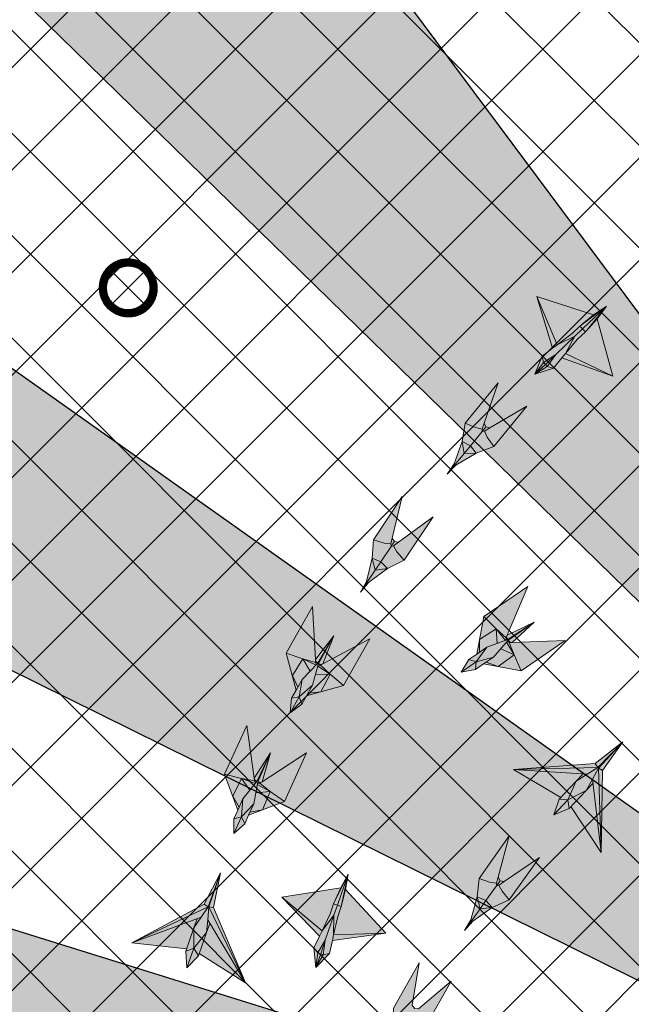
# Model space of a CAD drawing. Header units: millimetres. Extents: x -1469 to 52323, y -1368 to 13830.
# Tile 25 of 85: x 6150 to 8260, y 8198 to 11592. Entities that reach past the tile are written whole.
import ezdxf

# ---------------------------------------------------------------- set-up
doc = ezdxf.new("R2010")
doc.units = ezdxf.units.MM
for name, color, linetype, lineweight, true_color in [('A-CEILING-01', 7, 'Continuous', 5, 0xd56ca8), ('A-CEILING-08', 7, 'Continuous', 5, 0xd56ca8), ('M-MEP-ELLG-LIGHT', 5, 'Continuous', 15, 0x0000ff)]:
    doc.layers.add(name, color=color, linetype=linetype, lineweight=lineweight, true_color=true_color)
doc.layers.add('A-CELING ELEMENT', color=1, linetype='Continuous')
doc.layers.add('A-LIGHT', color=1, linetype='Continuous', lineweight=5)
doc.layers.add('RCP LAYOUT', color=9, linetype='Continuous', true_color=0x808080)
pattern_1 = [(45, (0, 0), (19.8873782, 72.9203868), [93.75, -18.75, 0, -18.75])]

# ---------------------------------------------------------------- blocks, each defined once
blk = doc.blocks.new('XR-CP-DS$0$ceiling element 01')
at = {"layer": 'A-CELING ELEMENT', "lineweight": 5, "true_color": 0x808080, "transparency": 33554687}
h = blk.add_hatch(dxfattribs=at)
h.set_pattern_fill('ANSI36', color=8, scale=300)
h.set_pattern_definition(pattern_1)
h.paths.add_polyline_path([(-425629.8, -157750.9, -0.039119), (-425655.9, -157707.5), (-427128.8, -158480.5, 0.039269), (-426963.6, -158744.9)])
h.paths.add_polyline_path([(-427216.5, -158526.6, -0.039231), (-427344.4, -158225.6), (-431924, -159775.1), (-429595.3, -159775.1)])
h.paths.add_polyline_path([(-427146.3, -156679.9, 0.039168), (-427262.3, -156968.3), (-425674.3, -157463.1, -0.03857), (-425655.4, -157416.9)])
h.paths.add_polyline_path([(-425704.2, -155604.7, 0.039168), (-426005.5, -155681.4), (-425472.4, -157256.8, -0.03857), (-425424.2, -157244.1)])
edge = h.paths.add_edge_path()
edge.add_line((-430171.7, -151115.1), (-430279.8, -151115.1))
edge.add_line((-430279.8, -151115.1), (-430279.8, -151215.1))
edge.add_line((-430279.8, -151215.1), (-430479.8, -151215.1))
edge.add_line((-430479.8, -151215.1), (-430479.8, -151115.1))
edge.add_line((-430479.8, -151115.1), (-430629.8, -151115.1))
edge.add_line((-430629.8, -151115.1), (-430629.8, -150665.1))
edge.add_line((-430629.8, -150665.1), (-432321.8, -150665.1))
edge.add_line((-432321.8, -150665.1), (-432321.8, -150772.9))
edge.add_line((-432321.8, -150772.9), (-426859.3, -156104.6))
edge.add_arc((-425365.2, -157562.3), 2087.3, 126.7377, 135.7079, ccw=False)
edge.add_line((-426613.8, -155889.5), (-430171.7, -151115.1))
edge = h.paths.add_edge_path()
edge.add_line((-424199.8, -150665.1), (-424199.8, -151115.1))
edge.add_line((-424199.8, -151115.1), (-424349.8, -151115.1))
edge.add_line((-424349.8, -151115.1), (-424349.8, -151215.1))
edge.add_line((-424349.8, -151215.1), (-424444.6, -151215.1))
edge.add_line((-424444.6, -151215.1), (-425069.6, -155496))
edge.add_arc((-425365.2, -157562.3), 2087.3, 72.8718, 81.8578, ccw=False)
edge.add_line((-424750.5, -155567.5), (-423223, -150665.1))
edge.add_line((-423223, -150665.1), (-424199.8, -150665.1))
h.paths.add_polyline_path([(-424567.7, -153182.9), (-424331.7, -153182.9), (-424331.7, -153418.9), (-424567.7, -153418.9)], flags=16)
h = blk.add_hatch(dxfattribs=at)
h.set_pattern_fill('ANSI36', color=8, scale=300)
h.set_pattern_definition(pattern_1)
h.paths.add_polyline_path([(-426846.1, -159033.2, -0.036239), (-427043, -158804), (-428346.2, -159775.1), (-427588, -159775.1)])
h.paths.add_polyline_path([(-427423.6, -157908.4, -0.039197), (-427452.5, -157582.9), (-432321.8, -157641.9), (-432321.8, -158745.1)])
h.paths.add_polyline_path([(-425674.9, -157660.7, -0.038923), (-425686.3, -157611.6), (-427325.9, -157891.7, 0.039228), (-427250.5, -158193.8)])
h.paths.add_polyline_path([(-425560.1, -157303.4, -0.038492), (-425518.1, -157276.7), (-426291, -155804.1, 0.039154), (-426553.9, -155969.8)])
h.paths.add_polyline_path([(-426337.7, -155715.3, -0.039172), (-426037.7, -155586.2), (-427702.8, -150665.1), (-428988.4, -150665.1)])
h = blk.add_hatch(dxfattribs=at)
h.set_pattern_fill('ANSI36', color=8, scale=200)
h.set_pattern_definition([(45, (0, 0), (13.2582521, 48.6135912), [62.5, -12.5, 0, -12.5])])
h.paths.add_polyline_path([(-427235.6, -156635.7, -0.03916), (-427068.3, -156355.4), (-432321.8, -152634.9), (-432321.8, -154121.3)])
h.paths.add_polyline_path([(-425454.1, -150665.1), (-426550.3, -150665.1), (-425721.8, -155505.6, -0.039276), (-425395.8, -155475.2)])
h.paths.add_polyline_path([(-425690.1, -157561.6, -0.038719), (-425686, -157511.7), (-427331.8, -157271.4, 0.039193), (-427353.2, -157581.7)], flags=17)
h.paths.add_polyline_path([(-425084.2, -155595.8, 0.039193), (-425394.6, -155575.9), (-425374.5, -157239, -0.038719), (-425324.5, -157241.6)], flags=17)
h.paths.add_polyline_path([(-423965.7, -156152.8, 0.996512), (-426776.1, -158963.3), (-425599.9, -157787, -0.900286), (-425184.4, -157294.8), (-424476.2, -156294.7), (-424567.8, -156294.7), (-424567.8, -156058.7), (-424331.8, -156058.7), (-424331.8, -156294.7), (-424476.2, -156294.7), (-425184.4, -157294.8, -0.042192), (-425142, -157329.1)])
h = blk.add_hatch(dxfattribs=at)
h.set_pattern_fill('ANSI36', color=8, scale=300)
h.set_pattern_definition(pattern_1)
h.paths.add_polyline_path([(-432321.8, -155391.8), (-432321.8, -156542.9), (-427430.1, -157257, -0.039171), (-427357.2, -156938.7)])
h.paths.add_polyline_path([(-426787.8, -156174.5, 0.039154), (-426986.9, -156413.1), (-425629.6, -157374.3, -0.038492), (-425597.6, -157336.2)])
h.paths.add_polyline_path([(-424491.1, -155778.6, 0.039227), (-424780.5, -155663.9), (-425275.3, -157251.9, -0.038923), (-425228.3, -157269.8)])
h.paths.add_polyline_path([(-423119.8, -154379.5), (-423119.8, -153004.8), (-424446.3, -155688.1, -0.039269), (-424164.6, -155854.8)])
h.paths.add_polyline_path([(-430497.8, -156058.7), (-430497.8, -156294.7), (-430261.8, -156294.7), (-430261.8, -156058.7)], flags=0)
h.paths.add_polyline_path([(-430497.8, -156058.7), (-430261.8, -156058.7), (-430261.8, -156294.7), (-430497.8, -156294.7)], flags=16)
at = {"layer": 'A-CELING ELEMENT', "color": 8, "lineweight": -3, "true_color": 0x808080}
for points in [[(-426859.3, -156104.6), (-432321.8, -150772.9)], [(-430171.7, -151115.1), (-426613.8, -155889.5)], [(-432321.8, -152634.9), (-427068.3, -156355.4)], [(-427235.6, -156635.7), (-432321.8, -154121.3)], [(-432321.8, -155391.8), (-427357.2, -156938.7)]]:
    blk.add_lwpolyline(points, dxfattribs=at)
blk = doc.blocks.new('A$Ced31c995')
at = {"layer": 'M-MEP-ELLG-LIGHT', "lineweight": 0, "true_color": 0x808080}
h = blk.add_hatch(color=8, dxfattribs=at)
h.dxf.hatch_style = 1
h.paths.add_polyline_path([(7770, -3083.3), (7763.6, -3076.7), (7727.4, -3110.6)], flags=17)
h.paths.add_polyline_path([(7791.3, -3089.3), (7770, -3083.3), (7727.4, -3110.6)])
h.paths.add_polyline_path([(7820.6, -3054.3), (7833, -3039.4), (7865.2, -2979.5), (7799.3, -3042.3), (7770, -3083.3), (7791.3, -3089.3)])
h.paths.add_polyline_path([(7799.3, -3042.3), (7865.2, -2979.5), (7803.8, -3008.7), (7788.4, -3020.4), (7751.9, -3047.8), (7756.8, -3069.4)])
h.paths.add_polyline_path([(7756.8, -3069.4), (7751.9, -3047.8), (7727.4, -3110.6)])
h.paths.add_polyline_path([(7763.6, -3076.7), (7763.6, -3076.7), (7763.4, -3076.4), (7756.8, -3069.4), (7756.8, -3069.4), (7727.4, -3110.6)])
h.paths.add_polyline_path([(7799.3, -3042.3), (7756.8, -3069.4), (7763.4, -3076.4), (7763.6, -3076.7)])
h.paths.add_polyline_path([(7799.3, -3042.3), (7763.6, -3076.7), (7770, -3083.3), (7770, -3083.3)])
h.paths.add_polyline_path([(7996, -3117), (7833, -3039.4), (7820.6, -3054.3)])
h.paths.add_polyline_path([(7734.5, -2842), (7788.4, -3020.4), (7803.8, -3008.7)])
h.paths.add_polyline_path([(7855.8, -2969.5), (7882.4, -2944.2), (7974, -2876), (7929.5, -2906.2), (7734.5, -2842), (7803.8, -3008.7)])
h.paths.add_polyline_path([(7891.9, -2954.2), (7891.9, -2954.2), (7882.4, -2944.2), (7855.8, -2969.5), (7803.8, -3008.7), (7865.2, -2979.5)], flags=17)
h.paths.add_polyline_path([(7901.3, -2964.1), (7891.9, -2954.2), (7891.9, -2954.2), (7865.2, -2979.5), (7833, -3039.4), (7874.7, -2989.5)])
h.paths.add_polyline_path([(7941.6, -2919), (7901.3, -2964.1), (7874.7, -2989.5), (7833, -3039.4), (7996, -3117)])
h.paths.add_polyline_path([(7974, -2876), (7891.9, -2954.2), (7901.3, -2964.1)])
h.paths.add_polyline_path([(7974, -2876), (7882.4, -2944.2), (7891.9, -2954.2)], flags=17)
h.paths.add_polyline_path([(7974, -2876), (7901.3, -2964.1), (7941.6, -2919)])
h = blk.add_hatch(color=8, dxfattribs=at)
h.dxf.hatch_style = 1
h.paths.add_polyline_path([(7525.2, -3382.6), (7483, -3383.7), (7444.8, -3430.3), (7454.9, -3424.3)])
h.paths.add_polyline_path([(7525.2, -3382.6), (7505.2, -3356.7), (7483, -3383.7)])
h.paths.add_polyline_path([(7505.2, -3356.7), (7475.9, -3342.1), (7483, -3383.7)])
h.paths.add_polyline_path([(7545.1, -3308), (7545.2, -3299.3), (7522.1, -3294.2), (7486.6, -3278.8), (7475.9, -3342.1), (7505.2, -3356.7)])
h.paths.add_polyline_path([(7585.2, -3359.6), (7563.2, -3327.8), (7553.6, -3306.2), (7545.1, -3308), (7505.2, -3356.7), (7505.2, -3356.7), (7525.2, -3382.6)])
h.paths.add_polyline_path([(7699.1, -3220.7), (7571.9, -3295.5), (7553.6, -3306.2), (7563.2, -3327.8), (7585.2, -3359.6)])
h.paths.add_polyline_path([(7600.6, -3139.9), (7486.6, -3278.8), (7522.1, -3294.2), (7545.2, -3299.3), (7552.2, -3279.3)])
h.paths.add_polyline_path([(7571.9, -3295.5), (7558.5, -3291.6), (7550.9, -3300.9), (7545.1, -3308), (7553.6, -3306.2)])
h.paths.add_polyline_path([(7558.5, -3291.6), (7552.2, -3279.3), (7545.2, -3299.3), (7545.1, -3308), (7550.9, -3300.9)])
h.paths.add_polyline_path([(7483, -3383.7), (7475.9, -3342.1), (7448.7, -3419.2), (7444.8, -3430.3)])
h.paths.add_polyline_path([(7454.9, -3424.3), (7444.8, -3430.3), (7424.7, -3454.8)])
h.paths.add_polyline_path([(7448.7, -3419.2), (7424.7, -3454.8), (7444.8, -3430.3)])
h = blk.add_hatch(color=8, dxfattribs=at)
h.dxf.hatch_style = 1
h.paths.add_polyline_path([(7218.7, -3780.4), (7176.8, -3785.7), (7143.4, -3835.7), (7152.9, -3828.8)])
h.paths.add_polyline_path([(7218.7, -3780.4), (7196.2, -3756.7), (7176.8, -3785.7)])
h.paths.add_polyline_path([(7196.2, -3756.7), (7165.7, -3745), (7176.8, -3785.7)])
h.paths.add_polyline_path([(7231.3, -3704.2), (7230.5, -3695.6), (7207, -3692.7), (7170.2, -3680.9), (7165.7, -3745), (7196.2, -3756.7)])
h.paths.add_polyline_path([(7276.2, -3751.7), (7251.2, -3722.2), (7239.5, -3701.7), (7231.3, -3704.2), (7196.2, -3756.7), (7196.2, -3756.7), (7218.7, -3780.4)])
h.paths.add_polyline_path([(7376, -3602.3), (7256.7, -3689.2), (7239.5, -3701.7), (7251.2, -3722.2), (7276.2, -3751.7)])
h.paths.add_polyline_path([(7270, -3531.5), (7170.2, -3680.9), (7207, -3692.7), (7230.5, -3695.6), (7235.4, -3675)])
h.paths.add_polyline_path([(7256.7, -3689.2), (7243, -3686.7), (7236.3, -3696.6), (7231.3, -3704.2), (7239.5, -3701.7)])
h.paths.add_polyline_path([(7243, -3686.7), (7235.4, -3675), (7230.5, -3695.6), (7231.3, -3704.2), (7236.3, -3696.6)])
h.paths.add_polyline_path([(7176.8, -3785.7), (7165.7, -3745), (7146.2, -3824.4), (7143.4, -3835.7)])
h.paths.add_polyline_path([(7152.9, -3828.8), (7143.4, -3835.7), (7125.8, -3862.1)])
h.paths.add_polyline_path([(7146.2, -3824.4), (7125.8, -3862.1), (7143.4, -3835.7)])
h = blk.add_hatch(color=8, dxfattribs=at)
h.dxf.hatch_style = 1
h.paths.add_polyline_path([(7831.6, -4028.4), (7648.5, -4034.7), (7639, -4035), (7655.3, -4078), (7679.6, -4132.8)])
h.paths.add_polyline_path([(7655.3, -4078), (7600.4, -4118.5), (7679.6, -4132.8)])
h.paths.add_polyline_path([(7610, -4056.5), (7584.5, -4085.5), (7558.8, -4103.1), (7600.4, -4118.5), (7655.3, -4078)])
h.paths.add_polyline_path([(7629.6, -4034.1), (7610, -4056.5), (7655.3, -4078)], flags=17)
h.paths.add_polyline_path([(7639, -4035), (7631.3, -4032.2), (7629.6, -4034.1), (7655.3, -4078)], flags=17)
h.paths.add_polyline_path([(7724.3, -3964.7), (7635.4, -4027.5), (7635.4, -4027.5), (7636.6, -4028.6), (7643.7, -4034.9), (7648.5, -4034.7)], flags=17)
h.paths.add_polyline_path([(7636.6, -4028.6), (7639, -4035), (7643.7, -4034.9)], flags=16)
h.paths.add_polyline_path([(7636.6, -4028.6), (7635.4, -4027.5), (7631.3, -4032.2), (7639, -4035)], flags=17)
h.paths.add_polyline_path([(7724.3, -3964.7), (7633.8, -4025.1), (7633.8, -4025.1), (7561.4, -4051.8), (7526.6, -4075.7), (7499.6, -4094.3), (7473.2, -4137.1), (7522.7, -4127.9), (7549.8, -4109.3), (7584.5, -4085.5), (7610, -4056.5), (7629.6, -4034.1), (7631.3, -4032.2), (7635.4, -4027.5)])
h.paths.add_polyline_path([(7703.4, -3841.7), (7551.4, -3946.1), (7593.8, -3988.5), (7628, -4019.1), (7631.8, -4010.4)])
h.paths.add_polyline_path([(7551.4, -3946.1), (7536.3, -4025.1), (7593.8, -3988.5)])
h.paths.add_polyline_path([(7593.8, -3988.5), (7536.3, -4025.1), (7535.7, -4069.5), (7561.4, -4051.8), (7625.6, -4028.2)])
h.paths.add_polyline_path([(7593.8, -3988.5), (7625.6, -4028.2), (7627.9, -4027.3), (7628, -4019.1)])
h.paths.add_polyline_path([(7724.3, -3964.7), (7631.8, -4010.4), (7629.9, -4014.8), (7633.2, -4023.6), (7633.2, -4023.6), (7633.8, -4025.1), (7633.8, -4025.1)], flags=17)
h.paths.add_polyline_path([(7633.2, -4023.6), (7628, -4019.1), (7627.9, -4027.3), (7633.8, -4025.1)], flags=17)
h.paths.add_polyline_path([(7629.9, -4014.8), (7628, -4019.1), (7633.2, -4023.6)], flags=17)
h.paths.add_polyline_path([(7558.8, -4103.1), (7549.8, -4109.3), (7600.4, -4118.5)])
h.paths.add_polyline_path([(7536.3, -4025.1), (7526.6, -4075.7), (7535.7, -4069.5)], flags=17)
h = blk.add_hatch(color=8, dxfattribs=at)
h.dxf.hatch_style = 1
h.paths.add_polyline_path([(7157.8, -4023.1), (6995.9, -4108.9), (6987.5, -4113.3), (7021, -4144.8), (7066.8, -4183.4)])
h.paths.add_polyline_path([(7021, -4144.8), (6989.3, -4205.2), (7066.8, -4183.4)])
h.paths.add_polyline_path([(6970.8, -4145.3), (6960.6, -4182.6), (6945.2, -4209.6), (6989.3, -4205.2), (7021, -4144.8)])
h.paths.add_polyline_path([(6978.7, -4116.5), (6970.8, -4145.3), (7021, -4144.8)], flags=17)
h.paths.add_polyline_path([(6987.5, -4113.3), (6979.3, -4114.2), (6978.7, -4116.5), (7021, -4144.8)], flags=17)
h.paths.add_polyline_path([(7033.4, -4012.7), (6981, -4108.1), (6981, -4108.1), (6982.6, -4108.5), (6991.6, -4111.1), (6995.9, -4108.9)], flags=17)
h.paths.add_polyline_path([(6982.6, -4108.5), (6987.5, -4113.3), (6991.6, -4111.1)], flags=16)
h.paths.add_polyline_path([(6982.6, -4108.5), (6981, -4108.1), (6979.3, -4114.2), (6987.5, -4113.3)], flags=17)
h.paths.add_polyline_path([(7033.4, -4012.7), (6978.5, -4106.7), (6978.5, -4106.7), (6925.1, -4162.4), (6904.3, -4199), (6888.1, -4227.6), (6883.1, -4277.7), (6923.6, -4247.8), (6939.8, -4219.2), (6960.6, -4182.6), (6970.8, -4145.3), (6978.7, -4116.5), (6979.3, -4114.2), (6981, -4108.1)])
h.paths.add_polyline_path([(6960.8, -3911.3), (6869.8, -4071.6), (6926.4, -4091.2), (6970.7, -4103.8), (6970.2, -4094.3)])
h.paths.add_polyline_path([(6869.8, -4071.6), (6890.8, -4149.4), (6926.4, -4091.2)])
h.paths.add_polyline_path([(6926.4, -4091.2), (6890.8, -4149.4), (6909.7, -4189.5), (6925.1, -4162.4), (6972.4, -4113)])
h.paths.add_polyline_path([(6926.4, -4091.2), (6972.4, -4113), (6974.1, -4111.2), (6970.7, -4103.8)])
h.paths.add_polyline_path([(7033.4, -4012.7), (6970.2, -4094.3), (6970.4, -4099.1), (6977.3, -4105.5), (6977.3, -4105.5), (6978.5, -4106.7), (6978.5, -4106.7)], flags=17)
h.paths.add_polyline_path([(6977.3, -4105.5), (6970.7, -4103.8), (6974.1, -4111.2), (6978.5, -4106.7)], flags=17)
h.paths.add_polyline_path([(6970.4, -4099.1), (6970.7, -4103.8), (6977.3, -4105.5)], flags=17)
h.paths.add_polyline_path([(6945.2, -4209.6), (6939.8, -4219.2), (6989.3, -4205.2)])
h.paths.add_polyline_path([(6890.8, -4149.4), (6904.3, -4199), (6909.7, -4189.5)], flags=17)
h = blk.add_hatch(color=8, dxfattribs=at)
h.dxf.hatch_style = 1
h.paths.add_polyline_path([(6939.8, -4415.2), (6786.2, -4515.1), (6778.2, -4520.3), (6814.4, -4548.7), (6863.5, -4583)])
h.paths.add_polyline_path([(6814.4, -4548.7), (6788.3, -4611.6), (6863.5, -4583)])
h.paths.add_polyline_path([(6764.5, -4553.6), (6757.6, -4591.6), (6744.7, -4619.9), (6788.3, -4611.6), (6814.4, -4548.7)])
h.paths.add_polyline_path([(6769.8, -4524.3), (6764.5, -4553.6), (6814.4, -4548.7)], flags=17)
h.paths.add_polyline_path([(6778.2, -4520.3), (6770.2, -4521.8), (6769.8, -4524.3), (6814.4, -4548.7)], flags=17)
h.paths.add_polyline_path([(6815.1, -4416), (6771.3, -4515.6), (6771.3, -4515.6), (6772.9, -4515.9), (6782.2, -4517.7), (6786.2, -4515.1)], flags=17)
h.paths.add_polyline_path([(6772.9, -4515.9), (6778.2, -4520.3), (6782.2, -4517.7)], flags=16)
h.paths.add_polyline_path([(6772.9, -4515.9), (6771.3, -4515.6), (6770.2, -4521.8), (6778.2, -4520.3)], flags=17)
h.paths.add_polyline_path([(6815.1, -4416), (6768.7, -4514.5), (6768.7, -4514.4), (6720.4, -4574.7), (6703, -4613), (6689.4, -4642.9), (6688.9, -4693.2), (6726.5, -4659.8), (6740.1, -4629.9), (6757.6, -4591.6), (6764.5, -4553.6), (6769.8, -4524.3), (6770.2, -4521.8), (6771.3, -4515.6)])
h.paths.add_polyline_path([(6733.7, -4321.4), (6657.3, -4489.2), (6715.5, -4503.7), (6760.7, -4512.3), (6759.3, -4502.8)])
h.paths.add_polyline_path([(6657.3, -4489.2), (6685.2, -4564.7), (6715.5, -4503.7)])
h.paths.add_polyline_path([(6715.5, -4503.7), (6685.2, -4564.7), (6707.5, -4603), (6720.4, -4574.7), (6763.2, -4521.3)])
h.paths.add_polyline_path([(6715.5, -4503.7), (6763.2, -4521.3), (6764.8, -4519.3), (6760.7, -4512.3)])
h.paths.add_polyline_path([(6815.1, -4416), (6759.3, -4502.8), (6760, -4507.6), (6767.4, -4513.4), (6767.4, -4513.4), (6768.7, -4514.4), (6768.7, -4514.4)], flags=17)
h.paths.add_polyline_path([(6767.4, -4513.4), (6760.7, -4512.3), (6764.8, -4519.3), (6768.7, -4514.4)], flags=17)
h.paths.add_polyline_path([(6760, -4507.6), (6760.7, -4512.3), (6767.4, -4513.4)], flags=17)
h.paths.add_polyline_path([(6744.7, -4619.9), (6740.1, -4629.9), (6788.3, -4611.6)])
h.paths.add_polyline_path([(6685.2, -4564.7), (6703, -4613), (6707.5, -4603)], flags=17)
h = blk.add_hatch(color=8, dxfattribs=at)
h.dxf.hatch_style = 1
h.paths.add_polyline_path([(7870.1, -4513.2), (7892.6, -4488.6), (7653.7, -4473), (7817.2, -4569)], flags=17)
h.paths.add_polyline_path([(7903.9, -4545.2), (7925.4, -4506.7), (7946.9, -4468.3), (8030.9, -4377.1), (7944.4, -4466.2), (7944.4, -4466.1), (7907.3, -4489.6), (7870.1, -4513.2), (7841.4, -4577.3)])
h.paths.add_polyline_path([(7841.4, -4577.3), (7792.2, -4629.3), (7845.2, -4607.2)])
h.paths.add_polyline_path([(7841.4, -4577.3), (7841.4, -4577.3), (7811.3, -4575.2), (7792.2, -4629.3)])
h.paths.add_polyline_path([(7870.1, -4513.2), (7817.2, -4569), (7811.3, -4575.2), (7841.4, -4577.3)], flags=17)
h.paths.add_polyline_path([(7903.9, -4545.2), (7841.4, -4577.3), (7841.4, -4577.3), (7845.2, -4607.2)])
h.paths.add_polyline_path([(7927.1, -4521.3), (7903.9, -4545.2), (7851, -4601), (7955.8, -4759)], flags=16)
h.paths.add_polyline_path([(7944.4, -4466.1), (7944.3, -4466.1), (7653.7, -4473), (7892.6, -4488.6), (7907.3, -4489.6)])
h.paths.add_polyline_path([(7944.3, -4466.1), (7935.7, -4452.5), (7653.7, -4473)])
h.paths.add_polyline_path([(7907.3, -4489.6), (7892.6, -4488.6), (7870.1, -4513.2)], flags=17)
h.paths.add_polyline_path([(7927.1, -4521.3), (7925.4, -4506.7), (7903.9, -4545.2)], flags=16)
h.paths.add_polyline_path([(7946.9, -4468.3), (7925.4, -4506.7), (7927.1, -4521.3), (7955.8, -4759)], flags=17)
h.paths.add_polyline_path([(7960.9, -4476.3), (7946.9, -4468.3), (7955.8, -4759)])
h.paths.add_polyline_path([(8030.9, -4377.1), (7946.9, -4468.3), (7960.9, -4476.3)])
h.paths.add_polyline_path([(8030.9, -4377.1), (7935.7, -4452.5), (7944.3, -4466.1), (7944.5, -4466.1)], flags=17)
h = blk.add_hatch(color=8, dxfattribs=at)
h.dxf.hatch_style = 1
h.paths.add_polyline_path([(7638.9, -4702), (7534.7, -4848.4), (7571.1, -4861.3), (7594.5, -4864.9), (7600.1, -4844.4)])
h.paths.add_polyline_path([(7742.8, -4776), (7620.9, -4859.2), (7603.4, -4871.2), (7614.4, -4892.1), (7638.5, -4922.3)])
h.paths.add_polyline_path([(7607.3, -4856.3), (7600.1, -4844.4), (7594.5, -4864.9), (7595, -4873.5), (7600.3, -4866.1)])
h.paths.add_polyline_path([(7620.9, -4859.2), (7607.3, -4856.3), (7600.3, -4866.1), (7595, -4873.5), (7603.4, -4871.2)])
h.paths.add_polyline_path([(7603.4, -4871.2), (7595, -4873.5), (7558.5, -4924.9), (7580.2, -4949.3), (7638.5, -4922.3), (7614.4, -4892.1)])
h.paths.add_polyline_path([(7595, -4873.5), (7594.5, -4864.9), (7571.1, -4861.3), (7534.7, -4848.4), (7528.3, -4912.3), (7558.5, -4924.9)])
h.paths.add_polyline_path([(7528.3, -4912.3), (7538.2, -4953.3), (7558.5, -4924.9)])
h.paths.add_polyline_path([(7558.5, -4924.9), (7538.2, -4953.3), (7580.2, -4949.3)])
h.paths.add_polyline_path([(7580.2, -4949.3), (7538.2, -4953.3), (7503.3, -5002.3), (7512.9, -4995.7)])
h.paths.add_polyline_path([(7528.3, -4912.3), (7506.4, -4991.1), (7503.3, -5002.3), (7538.2, -4953.3)])
h.paths.add_polyline_path([(7512.9, -4995.7), (7503.3, -5002.3), (7484.9, -5028.2)])
h.paths.add_polyline_path([(7503.3, -5002.3), (7506.4, -4991.1), (7484.9, -5028.2)])
h = blk.add_hatch(color=8, dxfattribs=at)
h.dxf.hatch_style = 1
h.paths.add_polyline_path([(6551.4, -5019.2), (6562, -4987.6), (6337.4, -5070.4), (6525.8, -5091.7)], flags=17)
h.paths.add_polyline_path([(6595.3, -5034.7), (6599.3, -4990.8), (6603.3, -4947), (6643.1, -4829.5), (6600.2, -4946), (6600.1, -4946), (6575.8, -4982.5), (6551.4, -5019.2), (6551.3, -5089.4)])
h.paths.add_polyline_path([(6551.3, -5089.4), (6527.4, -5156.9), (6566.8, -5115.2)])
h.paths.add_polyline_path([(6551.3, -5089.4), (6551.3, -5089.4), (6522.9, -5099.7), (6527.4, -5156.9)])
h.paths.add_polyline_path([(6551.4, -5019.2), (6525.8, -5091.7), (6522.9, -5099.7), (6551.3, -5089.4)], flags=17)
h.paths.add_polyline_path([(6595.3, -5034.7), (6551.3, -5089.4), (6551.3, -5089.4), (6566.8, -5115.2)])
h.paths.add_polyline_path([(6606.8, -5003.4), (6595.3, -5034.7), (6569.7, -5107.2), (6729.6, -5208.9)], flags=16)
h.paths.add_polyline_path([(6600.1, -4946), (6600.1, -4946), (6337.4, -5070.4), (6562, -4987.6), (6575.8, -4982.5)])
h.paths.add_polyline_path([(6600.1, -4946), (6586.7, -4937), (6337.4, -5070.4)])
h.paths.add_polyline_path([(6575.8, -4982.5), (6562, -4987.6), (6551.4, -5019.2)], flags=17)
h.paths.add_polyline_path([(6606.8, -5003.4), (6599.3, -4990.8), (6595.3, -5034.7)], flags=16)
h.paths.add_polyline_path([(6603.3, -4947), (6599.3, -4990.8), (6606.8, -5003.4), (6729.6, -5208.9)], flags=17)
h.paths.add_polyline_path([(6619.4, -4948.6), (6603.3, -4947), (6729.6, -5208.9)])
h.paths.add_polyline_path([(6643.1, -4829.5), (6603.3, -4947), (6619.4, -4948.6)])
h.paths.add_polyline_path([(6643.1, -4829.5), (6586.7, -4937), (6600.1, -4946), (6600.2, -4945.9)], flags=17)
h = blk.add_hatch(color=8, dxfattribs=at)
h.dxf.hatch_style = 1
h.paths.add_polyline_path([(6997.3, -5111.5), (6988.6, -5108.6), (6972, -5155.4)], flags=17)
h.paths.add_polyline_path([(7019, -5107), (6997.3, -5111.5), (6972, -5155.4)])
h.paths.add_polyline_path([(7028.9, -5062.5), (7033.1, -5043.5), (7034.3, -4975.6), (7004.5, -5061.6), (6997.3, -5111.5), (7019, -5107)])
h.paths.add_polyline_path([(7004.5, -5061.6), (7034.3, -4975.6), (6993.1, -5029.7), (6984.7, -5047.2), (6965, -5088.3), (6979.2, -5105.2)])
h.paths.add_polyline_path([(6979.2, -5105.2), (6965, -5088.3), (6972, -5155.4)])
h.paths.add_polyline_path([(6988.6, -5108.6), (6988.6, -5108.6), (6988.3, -5108.5), (6979.2, -5105.2), (6979.2, -5105.2), (6972, -5155.4)])
h.paths.add_polyline_path([(7004.5, -5061.6), (6979.2, -5105.2), (6988.3, -5108.5), (6988.6, -5108.6)])
h.paths.add_polyline_path([(7004.5, -5061.6), (6988.6, -5108.6), (6997.3, -5111.5), (6997.3, -5111.5)])
h.paths.add_polyline_path([(7213.5, -5037.7), (7033.1, -5043.5), (7028.9, -5062.5)])
h.paths.add_polyline_path([(6855, -4913.5), (6984.7, -5047.2), (6993.1, -5029.7)])
h.paths.add_polyline_path([(7021.3, -4971.1), (7033.3, -4936.4), (7083.4, -4833.7), (7057.7, -4881), (6855, -4913.5), (6993.1, -5029.7)])
h.paths.add_polyline_path([(7046.3, -4940.9), (7046.3, -4940.9), (7033.3, -4936.4), (7021.3, -4971.1), (6993.1, -5029.7), (7034.3, -4975.6)], flags=17)
h.paths.add_polyline_path([(7059.3, -4945.4), (7046.3, -4940.9), (7046.3, -4940.9), (7034.3, -4975.6), (7033.1, -5043.5), (7047.3, -4980.1)])
h.paths.add_polyline_path([(7074.3, -4886.7), (7059.3, -4945.4), (7047.3, -4980.1), (7033.1, -5043.5), (7213.5, -5037.7)])
h.paths.add_polyline_path([(7083.4, -4833.7), (7046.3, -4940.9), (7059.3, -4945.4)])
h.paths.add_polyline_path([(7083.4, -4833.7), (7033.3, -4936.4), (7046.3, -4940.9)], flags=17)
h.paths.add_polyline_path([(7083.4, -4833.7), (7059.3, -4945.4), (7074.3, -4886.7)])
h = blk.add_hatch(color=8, dxfattribs=at)
h.dxf.hatch_style = 1
h.paths.add_polyline_path([(7295.3, -5391.7), (7253.9, -5400.1), (7224.4, -5452.5), (7233.2, -5444.9)])
h.paths.add_polyline_path([(7295.3, -5391.7), (7271.1, -5369.7), (7253.9, -5400.1)])
h.paths.add_polyline_path([(7271.1, -5369.7), (7239.8, -5360.4), (7253.9, -5400.1)])
h.paths.add_polyline_path([(7302.1, -5314.8), (7300.7, -5306.3), (7277, -5305.1), (7239.4, -5296.1), (7239.8, -5360.4), (7271.1, -5369.7)])
h.paths.add_polyline_path([(7350.5, -5358.8), (7323.3, -5331.3), (7310.1, -5311.6), (7302.1, -5314.8), (7271.1, -5369.7), (7271.1, -5369.7), (7295.3, -5391.7)])
h.paths.add_polyline_path([(7438.8, -5202.3), (7326.3, -5297.9), (7310.1, -5311.6), (7323.3, -5331.3), (7350.5, -5358.8)])
h.paths.add_polyline_path([(7327.8, -5139.6), (7239.4, -5296.1), (7277, -5305.1), (7300.7, -5306.3), (7304.1, -5285.3)])
h.paths.add_polyline_path([(7326.3, -5297.9), (7312.5, -5296.4), (7306.6, -5306.8), (7302.1, -5314.8), (7310.1, -5311.6)])
h.paths.add_polyline_path([(7312.5, -5296.4), (7304.1, -5285.3), (7300.7, -5306.3), (7302.1, -5314.8), (7306.6, -5306.8)])
h.paths.add_polyline_path([(7253.9, -5400.1), (7239.8, -5360.4), (7226.3, -5441), (7224.4, -5452.5)])
h.paths.add_polyline_path([(7233.2, -5444.9), (7224.4, -5452.5), (7208.8, -5480.1)])
h.paths.add_polyline_path([(7226.3, -5441), (7208.8, -5480.1), (7224.4, -5452.5)])
at = {"layer": 'M-MEP-ELLG-LIGHT', "color": 8, "lineweight": 0, "true_color": 0x808080}
for p, q in [((7929.5, -2906.2), (7734.5, -2842)), ((7734.5, -2842), (7788.4, -3020.4)), ((7803.8, -3008.7), (7734.5, -2842)), ((7974, -2876), (7882.4, -2944.2)), ((7891.9, -2954.2), (7974, -2876)), ((7974, -2876), (7901.3, -2964.1)), ((7974, -2876), (7929.5, -2906.2)), ((7941.6, -2919), (7974, -2876)), ((7929.5, -2906.2), (7882.4, -2944.2)), ((7901.3, -2964.1), (7941.6, -2919)), ((7996, -3117), (7941.6, -2919)), ((7882.4, -2944.2), (7855.8, -2969.5)), ((7882.4, -2944.2), (7901.3, -2964.1)), ((7799.3, -3042.3), (7865.2, -2979.5)), ((7855.8, -2969.5), (7803.8, -3008.7)), ((7803.8, -3008.7), (7865.2, -2979.5)), ((7865.2, -2979.5), (7833, -3039.4)), ((7865.2, -2979.5), (7891.9, -2954.2)), ((7901.3, -2964.1), (7874.7, -2989.5)), ((7788.4, -3020.4), (7751.9, -3047.8)), ((7788.4, -3020.4), (7803.8, -3008.7)), ((7874.7, -2989.5), (7833, -3039.4)), ((7751.9, -3047.8), (7727.4, -3110.6)), ((7763.6, -3076.7), (7799.3, -3042.3)), ((7791.3, -3089.3), (7820.6, -3054.3)), ((7833, -3039.4), (7820.6, -3054.3)), ((7820.6, -3054.3), (7996, -3117)), ((7833, -3039.4), (7996, -3117)), ((7727.4, -3110.6), (7763.6, -3076.7)), ((7727.4, -3110.6), (7791.3, -3089.3)), ((7600.6, -3139.9), (7486.6, -3278.8)), ((7552.2, -3279.3), (7600.6, -3139.9)), ((7699.1, -3220.7), (7571.9, -3295.5)), ((7585.2, -3359.6), (7699.1, -3220.7)), ((7486.6, -3278.8), (7475.9, -3342.1)), ((7522.1, -3294.2), (7486.6, -3278.8)), ((7552.2, -3279.3), (7545.2, -3299.3)), ((7550.9, -3300.9), (7558.5, -3291.6)), ((7558.5, -3291.6), (7552.2, -3279.3)), ((7571.9, -3295.5), (7558.5, -3291.6)), ((7505.2, -3356.7), (7545.1, -3308)), ((7545.2, -3299.3), (7522.1, -3294.2)), ((7545.1, -3308), (7545.2, -3299.3)), ((7545.1, -3308), (7550.9, -3300.9)), ((7553.6, -3306.2), (7545.1, -3308)), ((7571.9, -3295.5), (7553.6, -3306.2)), ((7563.2, -3327.8), (7553.6, -3306.2)), ((7475.9, -3342.1), (7448.7, -3419.2)), ((7505.2, -3356.7), (7475.9, -3342.1)), ((7475.9, -3342.1), (7483, -3383.7)), ((7483, -3383.7), (7505.2, -3356.7)), ((7525.2, -3382.6), (7505.2, -3356.7)), ((7525.2, -3382.6), (7585.2, -3359.6)), ((7585.2, -3359.6), (7563.2, -3327.8)), ((7444.8, -3430.3), (7483, -3383.7)), ((7454.9, -3424.3), (7525.2, -3382.6)), ((7483, -3383.7), (7525.2, -3382.6)), ((7424.7, -3454.8), (7448.7, -3419.2)), ((7454.9, -3424.3), (7424.7, -3454.8)), ((7448.7, -3419.2), (7444.8, -3430.3)), ((7444.8, -3430.3), (7454.9, -3424.3)), ((7424.7, -3454.8), (7444.8, -3430.3)), ((7703.4, -3841.7), (7551.4, -3946.1)), ((7631.8, -4010.4), (7703.4, -3841.7)), ((7551.4, -3946.1), (7526.6, -4075.7)), ((7551.4, -3946.1), (7593.8, -3988.5)), ((7724.3, -3964.7), (7631.8, -4010.4)), ((7633.8, -4025.1), (7724.3, -3964.7)), ((7724.3, -3964.7), (7635.4, -4027.5)), ((7648.5, -4034.7), (7724.3, -3964.7)), ((7536.3, -4025.1), (7593.8, -3988.5)), ((7593.8, -3988.5), (7628, -4019.1)), ((7593.8, -3988.5), (7625.6, -4028.2)), ((7593.8, -3988.5), (7597.6, -4038.5)), ((7535.7, -4069.5), (7536.3, -4025.1)), ((7561.4, -4051.8), (7633.8, -4025.1)), ((7635.4, -4027.5), (7584.5, -4085.5)), ((7627.9, -4027.3), (7628, -4019.1)), ((7628, -4019.1), (7631.8, -4010.4)), ((7628, -4019.1), (7633.2, -4023.6)), ((7629.6, -4034.1), (7655.3, -4078)), ((7633.2, -4023.5), (7629.9, -4014.8)), ((7631.3, -4032.2), (7639, -4035)), ((7633.2, -4023.6), (7633.8, -4025.1)), ((7636.6, -4028.6), (7635.4, -4027.5)), ((7639, -4035), (7636.6, -4028.6)), ((7636.6, -4028.6), (7643.7, -4034.9)), ((7639, -4035), (7648.5, -4034.7)), ((7655.3, -4078), (7639, -4035)), ((7831.6, -4028.4), (7648.5, -4034.7)), ((7679.6, -4132.8), (7831.6, -4028.4)), ((7525, -4101.6), (7561.4, -4051.8)), ((7526.6, -4075.7), (7561.4, -4051.8)), ((7610, -4056.5), (7655.3, -4078)), ((7499.6, -4094.3), (7473.2, -4137.1)), ((7473.2, -4137.1), (7525, -4101.6)), ((7526.6, -4075.7), (7499.6, -4094.3)), ((7499.6, -4094.3), (7525, -4101.6)), ((7525, -4101.6), (7522.7, -4127.9)), ((7584.5, -4085.5), (7525, -4101.6)), ((7584.5, -4085.5), (7549.8, -4109.3)), ((7600.4, -4118.5), (7558.8, -4103.1)), ((7655.3, -4078), (7600.4, -4118.5)), ((7679.6, -4132.8), (7655.3, -4078)), ((7473.2, -4137.1), (7522.7, -4127.9)), ((7522.7, -4127.9), (7549.8, -4109.3)), ((7549.8, -4109.3), (7679.6, -4132.8)), ((7935.7, -4452.5), (8030.9, -4377.1)), ((7944.5, -4466.1), (8030.9, -4377.1)), ((8030.9, -4377.1), (7946.9, -4468.3)), ((8030.9, -4377.1), (7960.9, -4476.3)), ((7653.7, -4473), (7935.7, -4452.5)), ((7653.7, -4473), (7944.5, -4466.1)), ((7817.2, -4569), (7653.7, -4473)), ((7907.3, -4489.6), (7653.7, -4473)), ((7944.4, -4466.1), (7907.3, -4489.6)), ((7946.9, -4468.3), (7925.4, -4506.7)), ((7935.7, -4452.5), (7944.4, -4466.1)), ((7946.9, -4468.3), (7955.8, -4759)), ((7960.9, -4476.3), (7946.9, -4468.3)), ((7960.9, -4476.3), (7955.8, -4759)), ((7870.1, -4513.2), (7811.3, -4575.2)), ((7841.4, -4577.3), (7870.1, -4513.2)), ((7892.6, -4488.6), (7870.1, -4513.2)), ((7870.1, -4513.2), (7907.3, -4489.6)), ((7925.4, -4506.7), (7903.9, -4545.2)), ((7955.8, -4759), (7925.4, -4506.7)), ((7903.9, -4545.2), (7841.4, -4577.3)), ((7845.2, -4607.2), (7903.9, -4545.2)), ((7903.9, -4545.2), (7927.1, -4521.3)), ((7811.3, -4575.2), (7792.2, -4629.3)), ((7811.3, -4575.2), (7841.4, -4577.3)), ((7841.4, -4577.3), (7845.2, -4607.2)), ((7792.2, -4629.3), (7845.2, -4607.2)), ((7955.8, -4759), (7851, -4601)), ((7638.9, -4702), (7534.7, -4848.4)), ((7600.1, -4844.4), (7638.9, -4702)), ((7742.8, -4776), (7620.9, -4859.2)), ((7638.5, -4922.3), (7742.8, -4776)), ((6586.7, -4937), (6643.1, -4829.5)), ((6600.2, -4945.9), (6643.1, -4829.5)), ((6643.1, -4829.5), (6603.3, -4947)), ((6643.1, -4829.5), (6619.4, -4948.6)), ((7083.4, -4833.7), (7033.3, -4936.4)), ((7046.3, -4940.9), (7083.4, -4833.7)), ((7083.4, -4833.7), (7057.7, -4881)), ((7083.4, -4833.7), (7059.3, -4945.4)), ((7074.3, -4886.7), (7083.4, -4833.7)), ((7534.7, -4848.4), (7528.3, -4912.3)), ((7571.1, -4861.3), (7534.7, -4848.4)), ((7600.1, -4844.4), (7594.5, -4864.9)), ((7607.3, -4856.3), (7600.1, -4844.4)), ((7057.7, -4881), (6855, -4913.5)), ((7057.7, -4881), (7033.3, -4936.4)), ((7059.3, -4945.4), (7074.3, -4886.7)), ((7213.5, -5037.7), (7074.3, -4886.7)), ((7558.5, -4924.9), (7595, -4873.5)), ((7594.5, -4864.9), (7571.1, -4861.3)), ((7595, -4873.5), (7594.5, -4864.9)), ((7595, -4873.5), (7600.3, -4866.1)), ((7603.4, -4871.2), (7595, -4873.5)), ((7600.3, -4866.1), (7607.3, -4856.3)), ((7620.9, -4859.2), (7603.4, -4871.2)), ((7614.4, -4892.1), (7603.4, -4871.2)), ((7620.9, -4859.2), (7607.3, -4856.3)), ((6855, -4913.5), (6984.7, -5047.2)), ((6993.1, -5029.7), (6855, -4913.5)), ((7528.3, -4912.3), (7506.4, -4991.1)), ((7558.5, -4924.9), (7528.3, -4912.3)), ((7528.3, -4912.3), (7538.2, -4953.3)), ((7638.5, -4922.3), (7614.4, -4892.1)), ((6337.4, -5070.4), (6586.7, -4937)), ((6337.4, -5070.4), (6600.2, -4945.9)), ((6600.1, -4946), (6575.8, -4982.5)), ((6586.7, -4937), (6600.1, -4946)), ((6603.3, -4947), (6599.3, -4990.8)), ((6603.3, -4947), (6729.6, -5208.9)), ((6619.4, -4948.6), (6603.3, -4947)), ((6619.4, -4948.6), (6729.6, -5208.9)), ((7033.3, -4936.4), (7021.3, -4971.1)), ((7033.3, -4936.4), (7059.3, -4945.4)), ((7034.3, -4975.6), (7046.3, -4940.9)), ((7059.3, -4945.4), (7047.3, -4980.1)), ((7503.3, -5002.3), (7538.2, -4953.3)), ((7512.9, -4995.7), (7580.2, -4949.3)), ((7538.2, -4953.3), (7558.5, -4924.9)), ((7538.2, -4953.3), (7580.2, -4949.3)), ((7580.2, -4949.3), (7558.5, -4924.9)), ((7580.2, -4949.3), (7638.5, -4922.3)), ((6575.8, -4982.5), (6337.4, -5070.4)), ((6551.4, -5019.2), (6575.8, -4982.5)), ((6562, -4987.6), (6551.4, -5019.2)), ((7021.3, -4971.1), (6993.1, -5029.7)), ((6993.1, -5029.7), (7034.3, -4975.6)), ((7004.5, -5061.6), (7034.3, -4975.6)), ((7034.3, -4975.6), (7033.1, -5043.5)), ((7047.3, -4980.1), (7033.1, -5043.5)), ((6551.4, -5019.2), (6522.9, -5099.7)), ((6551.3, -5089.4), (6551.4, -5019.2)), ((6599.3, -4990.8), (6595.3, -5034.7)), ((6595.3, -5034.7), (6606.8, -5003.4)), ((6729.6, -5208.9), (6599.3, -4990.8)), ((7484.9, -5028.2), (7506.4, -4991.1)), ((7512.9, -4995.7), (7484.9, -5028.2)), ((7484.9, -5028.2), (7503.3, -5002.3)), ((7506.4, -4991.1), (7503.3, -5002.3)), ((7503.3, -5002.3), (7512.9, -4995.7)), ((6595.3, -5034.7), (6551.3, -5089.4)), ((6566.8, -5115.2), (6595.3, -5034.7)), ((6984.7, -5047.2), (6965, -5088.3)), ((6984.7, -5047.2), (6993.1, -5029.7)), ((7028.9, -5062.5), (7213.5, -5037.7)), ((7033.1, -5043.5), (7028.9, -5062.5)), ((7033.1, -5043.5), (7213.5, -5037.7)), ((6525.8, -5091.7), (6337.4, -5070.4)), ((6522.9, -5099.7), (6551.3, -5089.4)), ((6551.3, -5089.4), (6566.8, -5115.2)), ((6965, -5088.3), (6972, -5155.4)), ((6979.2, -5105.2), (6965, -5088.3)), ((6979.2, -5105.2), (7004.5, -5061.6)), ((6988.6, -5108.6), (7004.5, -5061.6)), ((7004.5, -5061.6), (6997.3, -5111.5)), ((7019, -5107), (7028.9, -5062.5)), ((6522.9, -5099.7), (6527.4, -5156.9)), ((6527.4, -5156.9), (6566.8, -5115.2)), ((6729.6, -5208.9), (6569.7, -5107.2)), ((6972, -5155.4), (6979.2, -5105.2)), ((6972, -5155.4), (7019, -5107)), ((6972, -5155.4), (6988.6, -5108.6)), ((6997.3, -5111.5), (6972, -5155.4)), ((6988.3, -5108.5), (6979.2, -5105.2)), ((6997.3, -5111.5), (6988.3, -5108.5)), ((7019, -5107), (6997.3, -5111.5))]:
    blk.add_line(p, q, dxfattribs=at)
for points in [[(7727.4, -3110.6), (7756.8, -3069.4), (7799.3, -3042.3), (7770, -3083.3), (7727.4, -3110.6)], [(7791.3, -3089.3), (7770, -3083.3), (7763.4, -3076.4), (7756.8, -3069.4), (7751.9, -3047.8)], [(7152.9, -3828.8), (7125.8, -3862.1), (7146.2, -3824.4), (7143.4, -3835.7), (7152.9, -3828.8), (7218.7, -3780.4), (7276.2, -3751.7), (7376, -3602.3), (7256.7, -3689.2), (7243, -3686.7), (7235.4, -3675), (7270, -3531.5), (7170.2, -3680.9), (7165.7, -3745), (7146.2, -3824.4)], [(7125.8, -3862.1), (7143.4, -3835.7), (7176.8, -3785.7), (7196.2, -3756.7), (7231.3, -3704.2), (7236.3, -3696.6), (7243, -3686.7)], [(7276.2, -3751.7), (7251.2, -3722.2), (7239.5, -3701.7), (7231.3, -3704.2), (7230.5, -3695.6), (7207, -3692.7), (7170.2, -3680.9)], [(7235.4, -3675), (7230.5, -3695.6)], [(7256.7, -3689.2), (7239.5, -3701.7)], [(7176.8, -3785.7), (7218.7, -3780.4), (7196.2, -3756.7), (7165.7, -3745), (7176.8, -3785.7)], [(6883.1, -4277.7), (6923.6, -4247.8), (6939.8, -4219.2), (7066.8, -4183.4), (7157.8, -4023.1), (6995.9, -4108.9), (7033.4, -4012.7), (6970.2, -4094.3), (6960.8, -3911.3), (6869.8, -4071.6), (6904.3, -4199), (6888.1, -4227.6), (6883.1, -4277.7)], [(6904.3, -4199), (6925.1, -4162.4), (6978.5, -4106.7), (7033.4, -4012.7), (6981, -4108.1), (6960.6, -4182.6), (6939.8, -4219.2)], [(6869.8, -4071.6), (6926.4, -4091.2), (6970.7, -4103.8), (6970.2, -4094.3)], [(6909.7, -4189.5), (6890.8, -4149.4), (6926.4, -4091.2), (6972.4, -4113)], [(6926.4, -4091.2), (6951.8, -4134.5)], [(6977.3, -4105.5), (6970.4, -4099.1)], [(6974.1, -4111.2), (6970.7, -4103.8), (6977.3, -4105.5), (6978.5, -4106.7)], [(6978.7, -4116.5), (7021, -4144.8), (6989.3, -4205.2), (6945.2, -4209.6)], [(6979.3, -4114.2), (6987.5, -4113.3), (6982.6, -4108.5), (6981, -4108.1)], [(6982.6, -4108.5), (6991.6, -4111.1)], [(7066.8, -4183.4), (7021, -4144.8), (6987.5, -4113.3), (6995.9, -4108.9)], [(6888.1, -4227.6), (6914.1, -4223), (6925.1, -4162.4)], [(6970.8, -4145.3), (7021, -4144.8)], [(6960.6, -4182.6), (6914.1, -4223), (6923.6, -4247.8)], [(6883.1, -4277.7), (6914.1, -4223)], [(6688.9, -4693.2), (6726.5, -4659.8), (6740.1, -4629.9), (6863.5, -4583), (6939.8, -4415.2), (6786.2, -4515.1), (6815.1, -4416), (6759.3, -4502.8), (6733.7, -4321.4), (6657.3, -4489.2), (6703, -4613), (6689.4, -4642.9), (6688.9, -4693.2)], [(6703, -4613), (6720.4, -4574.7), (6768.7, -4514.4), (6815.1, -4416), (6771.3, -4515.6), (6757.6, -4591.6), (6740.1, -4629.9)], [(6657.3, -4489.2), (6715.5, -4503.7), (6760.7, -4512.3), (6759.3, -4502.8)], [(6707.5, -4603), (6685.2, -4564.7), (6715.5, -4503.7), (6763.2, -4521.3)], [(6715.5, -4503.7), (6744.6, -4544.6)], [(6767.4, -4513.4), (6760, -4507.6)], [(6764.8, -4519.3), (6760.7, -4512.3), (6767.4, -4513.4), (6768.7, -4514.4)], [(6769.8, -4524.3), (6814.4, -4548.7), (6788.3, -4611.6), (6744.7, -4619.9)], [(6770.2, -4521.8), (6778.2, -4520.3), (6772.9, -4515.9), (6771.3, -4515.6)], [(6772.9, -4515.9), (6782.2, -4517.7)], [(6863.5, -4583), (6814.4, -4548.7), (6778.2, -4520.3), (6786.2, -4515.1)], [(6689.4, -4642.9), (6714.9, -4636.1), (6720.4, -4574.7)], [(6764.5, -4553.6), (6814.4, -4548.7)], [(7792.2, -4629.3), (7841.4, -4577.3)], [(6757.6, -4591.6), (6714.9, -4636.1), (6726.5, -4659.8)], [(6688.9, -4693.2), (6714.9, -4636.1)], [(6527.4, -5156.9), (6551.3, -5089.4)], [(7233.2, -5444.9), (7208.8, -5480.1), (7226.3, -5441), (7224.4, -5452.5), (7233.2, -5444.9), (7295.3, -5391.7), (7350.5, -5358.8), (7438.8, -5202.3), (7326.3, -5297.9), (7312.5, -5296.4), (7304.1, -5285.3), (7327.8, -5139.6), (7239.4, -5296.1), (7239.8, -5360.4), (7226.3, -5441)]]:
    blk.add_lwpolyline(points, dxfattribs=at)
blk = doc.blocks.new('*U46')
at = {"lineweight": 0}
h = blk.add_hatch(dxfattribs=at)
h.set_pattern_fill('ANSI31', color=0)
h.set_pattern_definition([(45, (0, 0), (-0.08838835, 0.08838835), [])])
h.paths.add_polyline_path([(-70.7, 70.7), (-53, 53, -0.414214), (53, 53), (70.7, 70.7, 0.414214)])
h.paths.add_polyline_path([(75, 0, -0.198912), (53, -53), (70.7, -70.7, 0.198912), (100, 0, 0.198912), (70.7, 70.7), (53, 53, -0.198912)])
h.paths.add_polyline_path([(-53, -53), (-70.7, -70.7, 0.414214), (70.7, -70.7), (53, -53, -0.414214)])
h.paths.add_polyline_path([(-75, 0, -0.198912), (-53, 53), (-70.7, 70.7, 0.198912), (-100, 0, 0.198912), (-70.7, -70.7), (-53, -53, -0.198912)])
at = {"color": 0}
for p, q in [((-53, 53), (53, -53)), ((-53, -53), (53, 53))]:
    blk.add_line(p, q, dxfattribs=at)
at = {"color": 0, "lineweight": 0}
for radius in [100, 75]:
    blk.add_circle((0, 0), radius, dxfattribs=at)
blk = doc.blocks.new('A$C98a85b24')
at = {"layer": 'M-MEP-ELLG-LIGHT', "color": 8, "true_color": 0x808080}
blk.add_blockref('*U46', (2334.9, 10667.2), dxfattribs=at)
blk = doc.blocks.new('A$C256bf26b')
at = {"layer": 'A-CEILING-01', "true_color": 0x808080}
h = blk.add_hatch(dxfattribs=at)
h.set_pattern_fill('ANSI37', color=8, scale=2000)
h.set_pattern_definition([(45, (0, 0), (-176.7767, 176.7767), []), (135, (0, 0), (-176.7767, -176.7767), [])])
edge = h.paths.add_edge_path()
edge.add_line((17350, 13380), (12020, 13380))
edge.add_line((12020, 13380), (12020, 13280))
edge.add_line((12020, 13280), (11820, 13280))
edge.add_line((11820, 13280), (11820, 13380))
edge.add_line((11820, 13380), (6090, 13380))
edge.add_line((6090, 13380), (6090, 13280))
edge.add_line((6090, 13280), (5890, 13280))
edge.add_line((5890, 13280), (5890, 13380))
edge.add_line((5890, 13380), (350, 13380))
edge.add_line((350, 13380), (200, 13380))
edge.add_line((200, 13380), (200, 4520))
edge.add_line((200, 4520), (650, 4520))
edge.add_line((650, 4520), (650, 4220))
edge.add_line((650, 4220), (200, 4220))
edge.add_line((200, 4220), (200, 3270))
edge.add_line((200, 3270), (3945, 3270))
edge.add_line((3945, 3270), (3945, 3920))
edge.add_line((3945, 3920), (6135, 3920))
edge.add_line((6135, 3920), (6135, 3270))
edge.add_line((6135, 3270), (9805, 3270))
edge.add_line((9805, 3270), (9805, 3070))
edge.add_line((9805, 3070), (10125.7, 3070))
edge.add_line((10125.7, 3070), (10125.7, 3423))
edge.add_line((10125.7, 3423), (11242.1, 4539.4))
edge.add_line((11242.1, 4539.4), (10770.1, 5011.3))
edge.add_line((10770.1, 5011.3), (11904.4, 6145.6))
edge.add_line((11904.4, 6145.6), (14298.8, 8540))
edge.add_line((14298.8, 8540), (14450, 8540))
edge.add_line((14450, 8540), (14450, 9620))
edge.add_line((14450, 9620), (14450, 12330))
edge.add_arc((15200, 12330), 750, 90, 180, ccw=False)
edge.add_line((15200, 13080), (17350, 13080))
edge.add_line((17350, 13080), (17350, 13380))
h.paths.add_polyline_path([(5890.1, 11294.2), (6090.1, 11294.2), (6090.1, 11094.2), (5890.1, 11094.2)], flags=16)
h.paths.add_polyline_path([(5890.1, 9330), (6090.1, 9330), (6090.1, 9130), (5890.1, 9130)], flags=16)
h.paths.add_polyline_path([(5890, 8418.4), (6090, 8418.4), (6090, 8218.4), (5890, 8218.4)], flags=16)
h.paths.add_polyline_path([(5890, 6030), (6090, 6030), (6090, 5830), (5890, 5830)], flags=16)
h.paths.add_polyline_path([(11820, 8418.4), (12020, 8418.4), (12020, 8218.4), (11820, 8218.4)], flags=16)
h.paths.add_polyline_path([(11820, 9330), (12020, 9330), (12020, 9130), (11820, 9130)], flags=16)
h.paths.add_polyline_path([(11820.1, 11294.2), (12020.1, 11294.2), (12020.1, 11094.2), (11820.1, 11094.2)], flags=16)
at = {"layer": 'A-CEILING-08', "color": 8, "lineweight": 0, "true_color": 0x808080}
blk.add_blockref('XR-CP-DS$0$ceiling element 01', (436369.8, 164495.1), dxfattribs=at)
at = {"layer": 'A-LIGHT', "color": 8, "true_color": 0x808080}
for name, p in [('A$C98a85b24', (4190, 0)), ('A$Ced31c995', (200, 13480))]:
    blk.add_blockref(name, p, dxfattribs=at)

msp = doc.modelspace()

# ---------------------------------------------------------------- block references
at = {"layer": 'RCP LAYOUT'}
msp.add_blockref('A$C256bf26b', (0, 0), dxfattribs=at)

doc.saveas('drawing.dxf')
